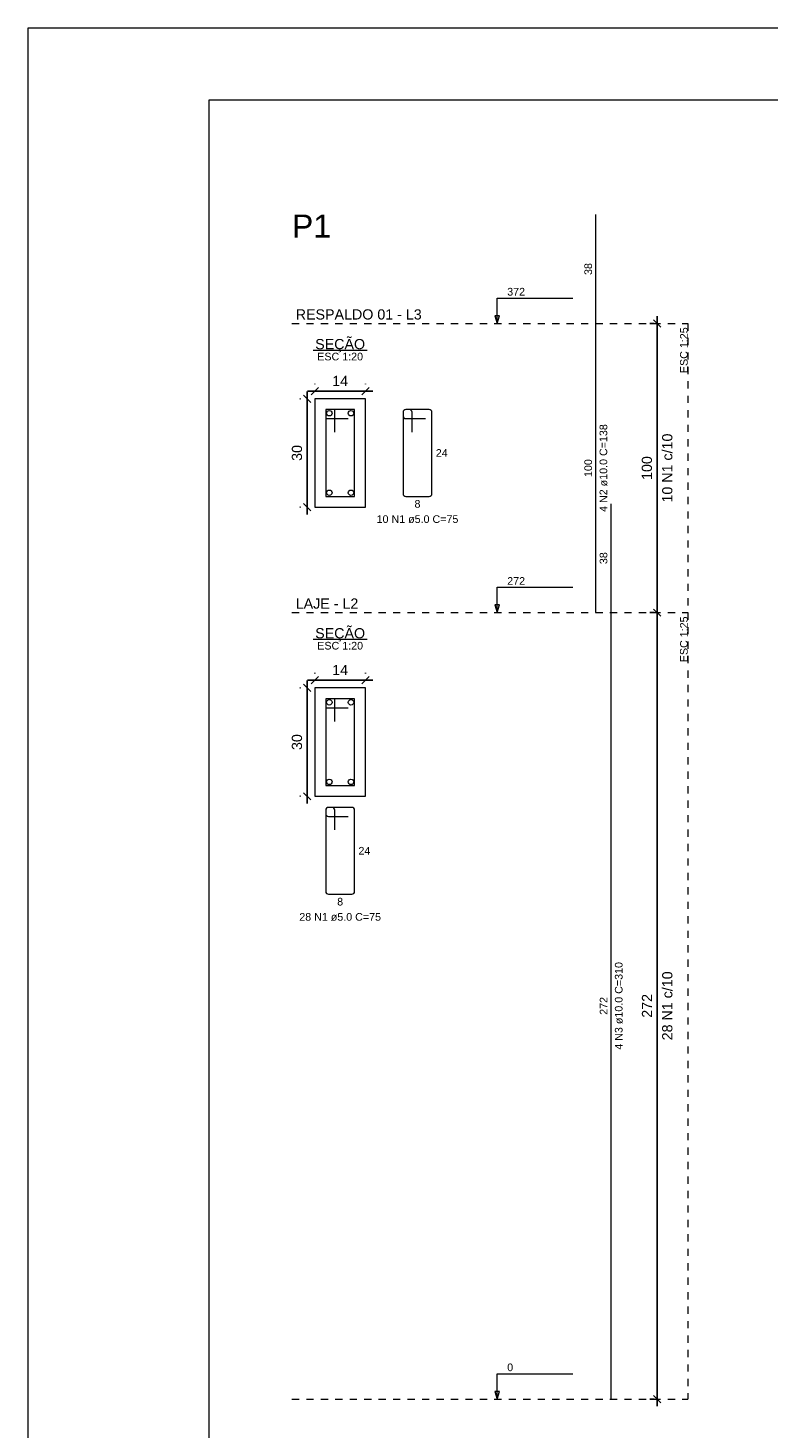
# Model space of a CAD drawing. Header units: millimetres. Extents: x 337 to 526, y -381 to -65.
# Tile 92 of 104: x 442 to 452, y -84 to -65. Entities that reach past the tile are written whole.
import ezdxf

# ---------------------------------------------------------------- set-up
doc = ezdxf.new("R2010")
doc.units = ezdxf.units.MM
doc.header["$MEASUREMENT"] = 0
doc.linetypes.add('Dashed', pattern=[0.75, 0.5, -0.25])
doc.layers.get('0').update_dxf_attribs({"lineweight": 5})
for name, color, linetype, lineweight in [('Descrição da armadura', 7, 'Continuous', 5), ('DT-Barras na forma', 1, 'Continuous', 20), ('DT-Barras no corte', 5, 'Continuous', 5), ('DT-Barras rebatidas', 1, 'Continuous', 20), ('DT-Cotas', 7, 'Continuous', 5), ('DT-Forma', 5, 'Continuous', 5), ('DT-Pontilhado', 7, 'Dashed', 5), ('DT-Textos', 7, 'Continuous', 5), ('DT-Título', 102, 'Continuous', 20), ('PRANCHA 01', 7, 'Continuous', 20), ('Textos armaduras', 7, 'Continuous', 5)]:
    doc.layers.add(name, color=color, linetype=linetype, lineweight=lineweight)
doc.styles.add('Arial', font='arial.ttf')
doc.dimstyles.new('UM_20.000000', dxfattribs={"dimtxt": 0.18, "dimasz": 0.1, "dimexe": 0.1, "dimexo": 0.2, "dimgap": 0, "dimtad": 1, "dimtih": 1, "dimtoh": 1, "dimdec": 1, "dimlfac": 20, "dimzin": 0, "dimdsep": 46, "dimtxsty": 'Standard', "dimcen": 0.09, "dimdle": 0.1, "dimadec": 1, "dimazin": 2, "dimtfac": 1, "dimtdec": 4, "dimtofl": 0, "dimtmove": 0, "dimatfit": 3, "dimfxl": 1, "dimtolj": 1, "dimarcsym": 0})
doc.dimstyles.new('UM_25.000000', dxfattribs={"dimtxt": 0.18, "dimasz": 0.1, "dimexe": 0.1, "dimexo": 0.2, "dimgap": 0, "dimtad": 1, "dimtih": 1, "dimtoh": 1, "dimdec": 1, "dimlfac": 25, "dimzin": 0, "dimdsep": 46, "dimtxsty": 'Standard', "dimcen": 0.09, "dimdle": 0.1, "dimadec": 1, "dimazin": 2, "dimtfac": 1, "dimtdec": 4, "dimtofl": 0, "dimtmove": 0, "dimatfit": 3, "dimfxl": 1, "dimtolj": 1, "dimarcsym": 0})

# ---------------------------------------------------------------- blocks, each defined once
blk = doc.blocks.new('_Oblique')
at = {"color": 0, "linetype": 'ByBlock', "lineweight": -2}
blk.add_line((-0.5, -0.5), (0.5, 0.5), dxfattribs=at)
blk = doc.blocks.new('*D784')
at = {"layer": 'Defpoints', "color": 0, "transparency": 16777216}
for p in [(445.621, -70.197), (445.515, -71.697), (445.621, -71.697)]:
    blk.add_point(p, dxfattribs=at)
at = {"layer": 'DT-Cotas', "color": 0, "lineweight": -2, "transparency": 16777216}
for p, q in [((445.515, -70.097), (445.515, -71.797)), ((445.421, -70.197), (445.415, -70.197)), ((445.421, -71.697), (445.415, -71.697))]:
    blk.add_line(p, q, dxfattribs=at)
at = {"layer": 'DT-Cotas', "color": 0, "lineweight": -2, "transparency": 16777216, "xscale": 0.1, "yscale": 0.1, "zscale": 0.1}
for p, rotation in [((445.515, -70.197), 90), ((445.515, -71.697), 270)]:
    blk.add_blockref('_Oblique', p, dxfattribs=dict(at, rotation=rotation))
at = {"layer": 'DT-Cotas', "color": 7, "transparency": 16777216, "insert": (445.374, -70.947), "char_height": 0.1412, "attachment_point": 5, "rotation": 90, "style": 'Arial'}
blk.add_mtext('\\A1;30', dxfattribs=at)
blk = doc.blocks.new('*D785')
at = {"layer": 'Defpoints', "color": 0, "transparency": 16777216}
for p in [(446.321, -70.091), (445.621, -70.197), (446.321, -70.197)]:
    blk.add_point(p, dxfattribs=at)
at = {"layer": 'DT-Cotas', "color": 0, "lineweight": -2, "transparency": 16777216}
for p, q in [((445.521, -70.091), (446.421, -70.091)), ((445.621, -69.997), (445.621, -69.991)), ((446.321, -69.997), (446.321, -69.991))]:
    blk.add_line(p, q, dxfattribs=at)
at = {"layer": 'DT-Cotas', "color": 0, "lineweight": -2, "transparency": 16777216, "xscale": 0.1, "yscale": 0.1, "zscale": 0.1, "rotation": 180}
blk.add_blockref('_Oblique', (445.621, -70.091), dxfattribs=at)
at = {"layer": 'DT-Cotas', "color": 0, "lineweight": -2, "transparency": 16777216, "xscale": 0.1, "yscale": 0.1, "zscale": 0.1}
blk.add_blockref('_Oblique', (446.321, -70.091), dxfattribs=at)
at = {"layer": 'DT-Cotas', "color": 7, "transparency": 16777216, "insert": (445.971, -69.95), "char_height": 0.1412, "attachment_point": 5, "rotation": 0.0057, "style": 'Arial'}
blk.add_mtext('\\A1;14', dxfattribs=at)
blk = doc.blocks.new('*D786')
at = {"layer": 'Defpoints', "color": 0, "transparency": 16777216}
for p in [(450.357, -69.156), (450.516, -69.156), (450.516, -73.156)]:
    blk.add_point(p, dxfattribs=at)
at = {"layer": 'DT-Cotas', "color": 0, "lineweight": -2, "transparency": 16777216}
for p, q in [((450.357, -73.256), (450.357, -69.056)), ((450.316, -69.156), (450.257, -69.156)), ((450.316, -73.156), (450.257, -73.156))]:
    blk.add_line(p, q, dxfattribs=at)
at = {"layer": 'DT-Cotas', "color": 0, "lineweight": -2, "transparency": 16777216, "xscale": 0.1, "yscale": 0.1, "zscale": 0.1}
for p, rotation in [((450.357, -69.156), 90), ((450.357, -73.156), 270)]:
    blk.add_blockref('_Oblique', p, dxfattribs=dict(at, rotation=rotation))
blk = doc.blocks.new('*D787')
at = {"layer": 'Defpoints', "color": 0, "transparency": 16777216}
for p in [(445.621, -74.197), (445.515, -75.697), (445.621, -75.697)]:
    blk.add_point(p, dxfattribs=at)
at = {"layer": 'DT-Cotas', "color": 0, "lineweight": -2, "transparency": 16777216}
for p, q in [((445.515, -74.097), (445.515, -75.797)), ((445.421, -74.197), (445.415, -74.197)), ((445.421, -75.697), (445.415, -75.697))]:
    blk.add_line(p, q, dxfattribs=at)
at = {"layer": 'DT-Cotas', "color": 0, "lineweight": -2, "transparency": 16777216, "xscale": 0.1, "yscale": 0.1, "zscale": 0.1}
for p, rotation in [((445.515, -74.197), 90), ((445.515, -75.697), 270)]:
    blk.add_blockref('_Oblique', p, dxfattribs=dict(at, rotation=rotation))
at = {"layer": 'DT-Cotas', "color": 7, "transparency": 16777216, "insert": (445.374, -74.947), "char_height": 0.1412, "attachment_point": 5, "rotation": 90, "style": 'Arial'}
blk.add_mtext('\\A1;30', dxfattribs=at)
blk = doc.blocks.new('*D788')
at = {"layer": 'Defpoints', "color": 0, "transparency": 16777216}
for p in [(446.321, -74.091), (445.621, -74.197), (446.321, -74.197)]:
    blk.add_point(p, dxfattribs=at)
at = {"layer": 'DT-Cotas', "color": 0, "lineweight": -2, "transparency": 16777216}
for p, q in [((445.521, -74.091), (446.421, -74.091)), ((445.621, -73.997), (445.621, -73.991)), ((446.321, -73.997), (446.321, -73.991))]:
    blk.add_line(p, q, dxfattribs=at)
at = {"layer": 'DT-Cotas', "color": 0, "lineweight": -2, "transparency": 16777216, "xscale": 0.1, "yscale": 0.1, "zscale": 0.1, "rotation": 180}
blk.add_blockref('_Oblique', (445.621, -74.091), dxfattribs=at)
at = {"layer": 'DT-Cotas', "color": 0, "lineweight": -2, "transparency": 16777216, "xscale": 0.1, "yscale": 0.1, "zscale": 0.1}
blk.add_blockref('_Oblique', (446.321, -74.091), dxfattribs=at)
at = {"layer": 'DT-Cotas', "color": 7, "transparency": 16777216, "insert": (445.971, -73.95), "char_height": 0.1412, "attachment_point": 5, "rotation": 0.0057, "style": 'Arial'}
blk.add_mtext('\\A1;14', dxfattribs=at)
blk = doc.blocks.new('*D789')
at = {"layer": 'Defpoints', "color": 0, "transparency": 16777216}
for p in [(450.357, -73.156), (450.516, -73.156), (450.516, -84.036)]:
    blk.add_point(p, dxfattribs=at)
at = {"layer": 'DT-Cotas', "color": 0, "lineweight": -2, "transparency": 16777216}
for p, q in [((450.316, -73.156), (450.257, -73.156)), ((450.357, -84.136), (450.357, -73.056)), ((450.316, -84.036), (450.257, -84.036))]:
    blk.add_line(p, q, dxfattribs=at)
at = {"layer": 'DT-Cotas', "color": 0, "lineweight": -2, "transparency": 16777216, "xscale": 0.1, "yscale": 0.1, "zscale": 0.1}
for p, rotation in [((450.357, -73.156), 90), ((450.357, -84.036), 270)]:
    blk.add_blockref('_Oblique', p, dxfattribs=dict(at, rotation=rotation))

msp = doc.modelspace()

# ---------------------------------------------------------------- linework, layer by layer
at = {"layer": 'DT-Barras na forma'}
for points in [[(445.896, -70.6598), (445.896, -70.3473), (445.771, -70.3473), (445.771, -71.5473), (446.171, -71.5473), (446.171, -70.3473), (445.771, -70.3473), (445.771, -70.4723), (446.0835, -70.4723)], [(445.896, -74.6598), (445.896, -74.3473), (445.771, -74.3473), (445.771, -75.5473), (446.171, -75.5473), (446.171, -74.3473), (445.771, -74.3473), (445.771, -74.4723), (446.0835, -74.4723)]]:
    msp.add_lwpolyline(points, dxfattribs=at)
at = {"layer": 'DT-Barras no corte'}
for centre in [(445.821, -70.3973), (446.121, -70.3973), (445.821, -71.4973), (446.121, -71.4973), (445.821, -74.3973), (446.121, -74.3973), (445.821, -75.4973), (446.121, -75.4973)]:
    msp.add_circle(centre, 0.0375, dxfattribs=at)
at = {"layer": 'DT-Barras rebatidas'}
for p, q in [((449.5095, -69.1559), (449.5095, -67.6492)), ((449.5095, -73.1559), (449.5095, -69.1559)), ((446.8408, -70.3848), (446.8408, -71.5098)), ((446.8408, -70.3848), (446.8408, -70.4348)), ((446.9283, -70.3473), (446.8783, -70.3473)), ((447.2033, -70.3473), (446.8783, -70.3473)), ((446.8783, -70.4723), (447.1533, -70.4723)), ((446.9658, -70.6598), (446.9658, -70.3848)), ((447.2408, -71.5098), (447.2408, -70.3848)), ((446.8783, -71.5473), (447.2033, -71.5473)), ((449.7213, -73.1559), (449.7213, -71.6492)), ((449.7213, -84.0359), (449.7213, -73.1559)), ((445.771, -75.8877), (445.771, -77.0127)), ((445.771, -75.8877), (445.771, -75.9377)), ((445.8585, -75.8502), (445.8085, -75.8502)), ((446.1335, -75.8502), (445.8085, -75.8502)), ((445.896, -76.1627), (445.896, -75.8877)), ((446.171, -77.0127), (446.171, -75.8877)), ((445.8085, -75.9752), (446.0835, -75.9752)), ((445.8085, -77.0502), (446.1335, -77.0502))]:
    msp.add_line(p, q, dxfattribs=at)
for centre, start, end in [((446.8783, -70.3848), 90, 180), ((446.8783, -70.3848), 90, 180), ((446.8783, -70.4348), 180, 270), ((446.9283, -70.3848), 0, 90), ((447.2033, -70.3848), 0, 90), ((446.8783, -71.5098), 180, 270), ((447.2033, -71.5098), 270, 0), ((445.8085, -75.8877), 90, 180), ((445.8085, -75.8877), 90, 180), ((445.8585, -75.8877), 0, 90), ((446.1335, -75.8877), 0, 90), ((445.8085, -75.9377), 180, 270), ((445.8085, -77.0127), 180, 270), ((446.1335, -77.0127), 270, 0)]:
    msp.add_arc(centre, 0.0375, start, end, dxfattribs=at)
at = {"layer": 'DT-Forma'}
for points in [[(445.621, -71.6973), (446.321, -71.6973), (446.321, -70.1973), (445.621, -70.1973), (445.621, -71.6973)], [(445.621, -75.6973), (446.321, -75.6973), (446.321, -74.1973), (445.621, -74.1973), (445.621, -75.6973)]]:
    msp.add_lwpolyline(points, close=True, dxfattribs=at)
at = {"layer": 'DT-Pontilhado', "ltscale": 0.2}
for p, q in [((445.3033, -69.1559), (450.7803, -69.1559)), ((450.7803, -69.1559), (450.7803, -84.0359)), ((445.3033, -73.1559), (450.7803, -73.1559)), ((445.3033, -84.0359), (450.7803, -84.0359))]:
    msp.add_line(p, q, dxfattribs=at)
at = {"layer": 'DT-Textos'}
for p, q in [((445.5984, -69.5248), (446.3437, -69.5248)), ((445.5984, -73.5248), (446.3437, -73.5248))]:
    msp.add_line(p, q, dxfattribs=at)
for points in [[(448.1418, -69.1559), (448.1736, -69.05), (448.11, -69.05), (448.1418, -69.1559), (448.1418, -68.8059), (449.1918, -68.8059)], [(448.1418, -73.1559), (448.1736, -73.05), (448.11, -73.05), (448.1418, -73.1559), (448.1418, -72.8059), (449.1918, -72.8059)], [(448.1418, -84.0359), (448.1736, -83.93), (448.11, -83.93), (448.1418, -84.0359), (448.1418, -83.6859), (449.1918, -83.6859)]]:
    msp.add_lwpolyline(points, dxfattribs=at)
at = {"layer": 'PRANCHA 01'}
msp.add_lwpolyline([(441.653, -124.4682), (525.753, -124.4682), (525.753, -65.0682), (441.653, -65.0682), (441.653, -124.4682)], dxfattribs=at)
msp.add_lwpolyline([(444.153, -123.4682), (524.753, -123.4682), (524.753, -66.0682), (444.153, -66.0682)], close=True, dxfattribs=at)

# ---------------------------------------------------------------- texts
at = {"layer": 'Descrição da armadura', "linetype": 'Continuous', "char_height": 0.1059, "width": 2.43235, "attachment_point": 8, "rotation": 90, "line_spacing_factor": 0.798, "style": 'Arial'}
for s, insert in [('4 N2 ø10.0 C=138', (449.6683, -71.1559)), ('4 N3 ø10.0 C=310', (449.8801, -78.5959))]:
    msp.add_mtext(s, dxfattribs=dict(at, insert=insert))
at = {"layer": 'Descrição da armadura', "color": 7, "linetype": 'Continuous', "char_height": 0.1412, "width": 1.912894, "attachment_point": 8, "rotation": 90, "line_spacing_factor": 0.798, "style": 'Arial'}
for s, insert in [('10 N1 c/10', (450.5685, -71.1559)), ('28 N1 c/10', (450.5685, -78.5959))]:
    msp.add_mtext(s, dxfattribs=dict(at, insert=insert))
at = {"layer": 'Descrição da armadura', "linetype": 'Continuous', "char_height": 0.1059, "width": 2.267374, "attachment_point": 8, "line_spacing_factor": 0.798, "style": 'Arial'}
for s, insert in [('10 N1 ø5.0 C=75', (447.0408, -71.9179)), ('28 N1 ø5.0 C=75', (445.971, -77.4209))]:
    msp.add_mtext(s, dxfattribs=dict(at, insert=insert))
at = {"layer": 'DT-Cotas', "color": 7, "linetype": 'Continuous', "char_height": 0.1412, "width": 0.659905, "attachment_point": 8, "rotation": 90, "line_spacing_factor": 0.798, "style": 'Arial'}
for s, insert in [('100', (450.2861, -71.1559)), ('272', (450.2861, -78.5959))]:
    msp.add_mtext(s, dxfattribs=dict(at, insert=insert))
at = {"layer": 'DT-Textos', "char_height": 0.1059, "attachment_point": 7, "line_spacing_factor": 0.798, "style": 'Arial'}
for s, insert, width in [('372', (448.2818, -68.7709), 0.50244), ('272', (448.2818, -72.7709), 0.50244), ('0', (448.2818, -83.6509), 0.16748)]:
    msp.add_mtext(s, dxfattribs=dict(at, insert=insert, width=width))
at = {"layer": 'DT-Textos', "linetype": 'Continuous', "line_spacing_factor": 0.798, "style": 'Arial'}
for s, insert, char_height, width, attachment_point in [('RESPALDO 01 - L3', (445.3563, -69.103), 0.1412, 3.991952, 7), ('SEÇÃO', (445.9707, -69.5552), 0.1412, 1.58143, 8), ('ESC 1:20', (445.971, -69.6678), 0.1059, 1.288964, 8), ('LAJE - L2', (445.3563, -73.103), 0.1412, 1.983514, 7), ('SEÇÃO', (445.9707, -73.5552), 0.1412, 1.58143, 8), ('ESC 1:20', (445.971, -73.6678), 0.1059, 1.288964, 8)]:
    msp.add_mtext(s, dxfattribs=dict(at, insert=insert, char_height=char_height, width=width, attachment_point=attachment_point))
at = {"layer": 'DT-Textos', "linetype": 'Continuous', "char_height": 0.1059, "width": 1.288964, "attachment_point": 9, "rotation": 90, "line_spacing_factor": 0.798, "style": 'Arial'}
for insert in [(450.7803, -69.2089), (450.7803, -73.2089)]:
    msp.add_mtext('ESC 1:25', dxfattribs=dict(at, insert=insert))
at = {"layer": 'DT-Título', "linetype": 'Continuous', "insert": (445.3033, -67.9669), "char_height": 0.3177, "width": 1.105016, "attachment_point": 7, "line_spacing_factor": 0.798, "style": 'Arial'}
msp.add_mtext('P1', dxfattribs=at)
at = {"layer": 'Textos armaduras', "linetype": 'Continuous', "char_height": 0.1059, "attachment_point": 7, "rotation": 90, "line_spacing_factor": 0.798, "style": 'Arial'}
for s, insert, width in [('38', (449.4565, -68.4851), 0.329953), ('100', (449.4565, -71.2797), 0.494929), ('38', (449.6683, -72.4851), 0.329953), ('272', (449.6683, -78.7197), 0.494929)]:
    msp.add_mtext(s, dxfattribs=dict(at, insert=insert, width=width))
at = {"layer": 'Textos armaduras', "linetype": 'Continuous', "char_height": 0.1059, "attachment_point": 7, "line_spacing_factor": 0.798, "style": 'Arial'}
for s, insert, width in [('24', (447.2938, -71.0002), 0.329953), ('8', (446.9996, -71.7061), 0.164976), ('24', (446.224, -76.5032), 0.329953), ('8', (445.9298, -77.2091), 0.164976)]:
    msp.add_mtext(s, dxfattribs=dict(at, insert=insert, width=width))

# ---------------------------------------------------------------- dimensions: what is measured, and where the dimension line sits
at = {"layer": 'DT-Cotas'}
for base, p1, p2, picture, middle in [((450.3567, -69.1559), (450.5155, -73.1559), (450.5155, -69.1559), '*D786', (450.2155, -71.1559)), ((450.3567, -73.1559), (450.5155, -84.0359), (450.5155, -73.1559), '*D789', (450.2155, -78.5959))]:
    dim = msp.add_linear_dim(base=base, p1=p1, p2=p2, angle=90, text=' ', dimstyle='UM_25.000000', override={"dimtxt": 0.1412, "dimasz": 0.1, "dimexe": 0.1, "dimexo": 0.2, "dimtad": 1, "dimtih": 0, "dimtoh": 0, "dimdec": 1, "dimlfac": 25, "dimzin": 8, "dimtxsty": 'Arial', "dimblk": 'Oblique', "dimblk1": 'Oblique', "dimblk2": 'Oblique', "dimsah": 1, "dimdle": 0.1, "dimse1": 0, "dimse2": 0, "dimclrt": 7, "dimadec": 1, "dimazin": 3, "dimtmove": 2, "dimldrblk": 'Oblique'}, dxfattribs=at)
    dim.commit()
    dim.dimension.update_dxf_attribs({"geometry": picture, "text_midpoint": middle, "dimtype": 160, "text_rotation": 90})
for base, p1, p2, picture, middle in [((446.321, -70.0914), (445.621, -70.1973), (446.321, -70.1973), '*D785', (445.971, -69.9502)), ((446.321, -74.0914), (445.621, -74.1973), (446.321, -74.1973), '*D788', (445.971, -73.9502))]:
    dim = msp.add_linear_dim(base=base, p1=p1, p2=p2, dimstyle='UM_20.000000', override={"dimtxt": 0.1412, "dimasz": 0.1, "dimexe": 0.1, "dimexo": 0.2, "dimtad": 1, "dimtih": 0, "dimtoh": 0, "dimdec": 1, "dimlfac": 20, "dimzin": 8, "dimtxsty": 'Arial', "dimblk": 'Oblique', "dimblk1": 'Oblique', "dimblk2": 'Oblique', "dimsah": 1, "dimdle": 0.1, "dimse1": 0, "dimse2": 0, "dimclrt": 7, "dimadec": 1, "dimazin": 3, "dimtmove": 2, "dimldrblk": 'Oblique'}, dxfattribs=at)
    dim.commit()
    dim.dimension.update_dxf_attribs({"geometry": picture, "text_midpoint": middle, "dimtype": 160, "text_rotation": 0.00573})
for base, p1, p2, picture, middle in [((445.5151, -71.6973), (445.621, -70.1973), (445.621, -71.6973), '*D784', (445.3739, -70.9473)), ((445.5151, -75.6973), (445.621, -74.1973), (445.621, -75.6973), '*D787', (445.3739, -74.9473))]:
    dim = msp.add_linear_dim(base=base, p1=p1, p2=p2, angle=90, dimstyle='UM_20.000000', override={"dimtxt": 0.1412, "dimasz": 0.1, "dimexe": 0.1, "dimexo": 0.2, "dimtad": 1, "dimtih": 0, "dimtoh": 0, "dimdec": 1, "dimlfac": 20, "dimzin": 8, "dimtxsty": 'Arial', "dimblk": 'Oblique', "dimblk1": 'Oblique', "dimblk2": 'Oblique', "dimsah": 1, "dimdle": 0.1, "dimse1": 0, "dimse2": 0, "dimclrt": 7, "dimadec": 1, "dimazin": 3, "dimtmove": 2, "dimldrblk": 'Oblique'}, dxfattribs=at)
    dim.commit()
    dim.dimension.update_dxf_attribs({"geometry": picture, "text_midpoint": middle, "dimtype": 160, "text_rotation": 90})

doc.saveas('drawing.dxf')
